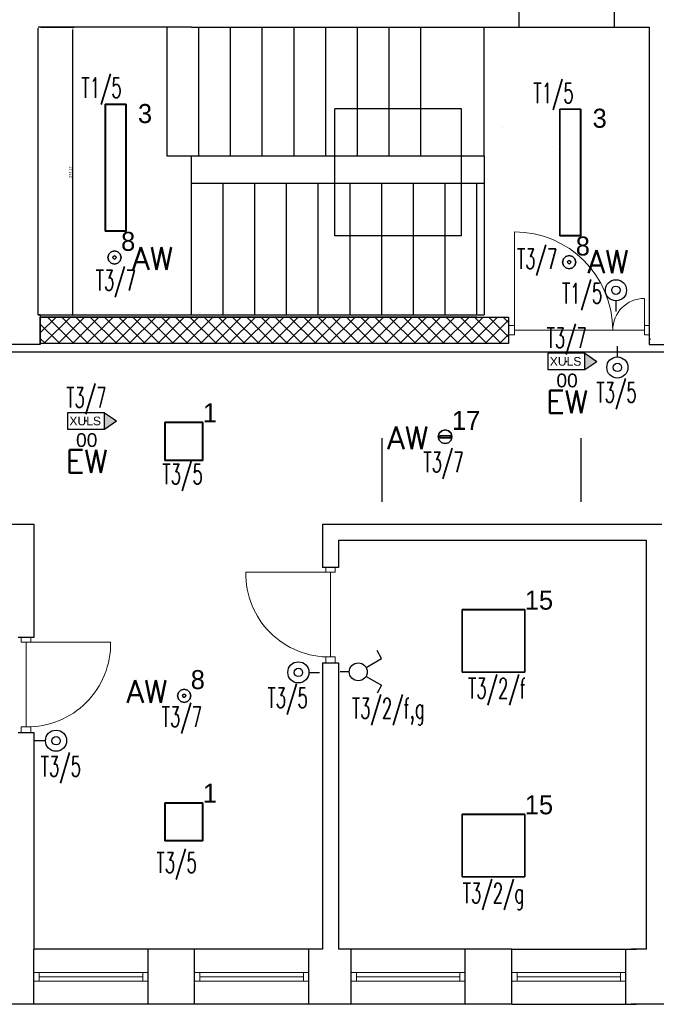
# Model space of a CAD drawing. Header units: millimetres. Extents: x 2260 to 32334, y -33324 to 11762.
# Tile 61 of 79: x 13583 to 14185, y 6196 to 7127. Entities that reach past the tile are written whole.
import ezdxf
from ezdxf.enums import TextEntityAlignment as Align

# ---------------------------------------------------------------- set-up
doc = ezdxf.new("R2010")
doc.units = ezdxf.units.MM
doc.linetypes.add('DASHED', pattern=[0.75, 0.5, -0.25])
for name, color, linetype in [('_HYBRYD_EW_AT', 1, 'Continuous'), ('DLX_BLD0_LUM', 142, 'Continuous'), ('DLX_BLD0_LUMKEY_IDX', 142, 'Continuous'), ('DLX_BLD1_LUM', 142, 'Continuous'), ('DLX_BLD1_LUMKEY_IDX', 142, 'Continuous'), ('E_gniazda wtyczkowe i siła', 1, 'Continuous'), ('EL_OS_Adres_Opraw', 7, 'Continuous'), ('EL_OSPRZĘT OŚW.', 142, 'Continuous')]:
    doc.layers.add(name, color=color, linetype=linetype)
for name, color, linetype, lineweight in [('kreskowanie', 252, 'Continuous', 5), ('mcr przewody el', 30, 'Continuous', 18), ('stolarka', 3, 'Continuous', 9), ('wymiary', 6, 'Continuous', 5), ('ściany nośne', 1, 'Continuous', 25)]:
    doc.layers.add(name, color=color, linetype=linetype, lineweight=lineweight)
doc.styles.add('ADESK1', font='romans', dxfattribs={"oblique": 15})
doc.styles.add('KO', font='simplex.shx')
doc.styles.get("Standard").update_dxf_attribs({"font": 'arial.ttf'})
doc.styles.add('TableTextStyle', font='txt')
doc.dimstyles.new('ISO-25', dxfattribs={"dimtxt": 2.5, "dimasz": 2.5, "dimexe": 1.25, "dimexo": 0.625, "dimtad": 1, "dimtxsty": 'Standard', "dimcen": 2.5, "dimadec": 0, "dimazin": 0, "dimtfac": 1, "dimtmove": 0, "dimatfit": 3, "dimfxl": 0, "dimarcsym": 0})

# ---------------------------------------------------------------- blocks, each defined once
blk = doc.blocks.new('*D137')
at = {"layer": 'Defpoints', "color": 0, "transparency": 16777216}
for p in [(13602.04, 7119.89), (13632.87, 7119.89), (13602.03, 6845.72)]:
    blk.add_point(p, dxfattribs=at)
at = {"layer": 'wymiary', "color": 0, "lineweight": -2, "transparency": 16777216}
for p, q in [((13602.67, 7119.89), (13634.12, 7119.89)), ((13632.87, 6848.22), (13632.87, 7117.39)), ((13602.66, 6845.72), (13634.12, 6845.72))]:
    blk.add_line(p, q, dxfattribs=at)
at = {"layer": 'wymiary', "color": 0, "transparency": 16777216}
for points in [[(13633.28, 7117.39), (13632.45, 7117.39), (13632.87, 7119.89)], [(13632.45, 6848.22), (13633.28, 6848.22), (13632.87, 6845.72)]]:
    blk.add_solid(points, dxfattribs=at)
at = {"layer": 'wymiary', "color": 0, "transparency": 16777216, "insert": (13630.74, 6982.81), "char_height": 2.5, "attachment_point": 5, "rotation": 90}
blk.add_mtext('274,17', dxfattribs=at)
blk = doc.blocks.new('A$C03E74D84')
at = {"ltscale": 0.5}
blk.add_circle((0.2, 0.2, -66), 0.2, dxfattribs=at)
blk = doc.blocks.new('zw$16AD')
at = {"layer": 'EL_OSPRZĘT OŚW.'}
blk.add_line((200, 100), (300, 100), dxfattribs=at)
blk.add_ellipse((100, 100), major_axis=(70.7, 70.7), ratio=1, start_param=0.785398, end_param=7.068583, dxfattribs=at)
at = {"layer": 'EL_OSPRZĘT OŚW.', "xscale": 200, "yscale": 200, "rotation": 90}
blk.add_blockref('A$C03E74D84', (140, 60, 66), dxfattribs=at)
blk = doc.blocks.new('XULS_AT')
at = {"layer": '_HYBRYD_EW_AT'}
h = blk.add_hatch(color=256, dxfattribs=at)
h.dxf.hatch_style = 1
h.paths.add_polyline_path([(-174.5, -77.5), (-174.5, 77.5), (175.5, 77.5), (175.5, 77.5), (288.4, 0.1), (175.5, -77.5), (175.5, -77.5)])
h.paths.add_polyline_path([(175.5, 77.5), (175.5, 77.5), (-174.5, 77.5), (-174.5, -77.5), (175.5, -77.5)], flags=17)
blk.add_point((0.5, 0))
for p in [(175.5, 77.5), (175.5, -77.5)]:
    blk.add_line(p, (288.4, 0.1), dxfattribs=at)
blk.add_lwpolyline([(175.5, 77.5), (-174.5, 77.5), (-174.5, -77.5), (175.5, -77.5)], close=True, dxfattribs=at)
blk.add_text('XULS', height=81.9, dxfattribs=at).set_placement((-156.8, -41.2))

msp = doc.modelspace()

# ---------------------------------------------------------------- hatches: boundary and pattern name
at = {"layer": 'kreskowanie', "transparency": 33554687}
h = msp.add_hatch(dxfattribs=at)
h.set_pattern_fill('ANSI37', color=0, scale=3)
h.set_pattern_definition([(45, (8285.361, 10418.018), (-6.735192, 6.735192), []), (135, (8285.361, 10418.018), (-6.735192, -6.735192), [])])
h.paths.add_polyline_path([(13602.03, 6845.719), (13602.033, 6820.667), (14045.03, 6820.667), (14045.03, 6845.719), (14015.03, 6845.719), (13602.033, 6845.719)], is_closed=False)

# ---------------------------------------------------------------- linework, layer by layer
at = {"layer": 'DLX_BLD0_LUM'}
for points in [[(13663.299, 6926.917, 0), (13663.299, 7046.917, 0)], [(13663.299, 7046.917, 0), (13663.299, 7046.917, 0)], [(13663.299, 7046.917, 0), (13663.299, 6926.917, 0)], [(13663.299, 7046.917, 0), (13683.299, 7046.917, 0)], [(13683.299, 7046.917, 0), (13663.299, 7046.917, 0)], [(13663.299, 7046.917, 0), (13663.299, 7046.917, 0)], [(13683.299, 7046.917, 0), (13663.299, 7046.917, 0)], [(13663.299, 7046.917, 0), (13663.299, 6926.917, 0)], [(13663.299, 6926.917, 0), (13663.299, 7046.917, 0)], [(13663.299, 7046.917, 0), (13683.299, 7046.917, 0)], [(13683.049, 7046.667, 0), (13663.549, 7046.667, 0)], [(13663.549, 7046.667, 0), (13663.549, 6927.167, 0)], [(13663.549, 6927.167, 0), (13663.549, 7046.667, 0)], [(13663.549, 7046.667, 0), (13683.049, 7046.667, 0)], [(13683.049, 6927.167, 0), (13683.049, 7046.667, 0)], [(13683.049, 7046.667, 0), (13683.049, 6927.167, 0)], [(13683.299, 7046.917, 0), (13683.299, 7046.917, 0)], [(13683.299, 7046.917, 0), (13683.299, 6926.917, 0)], [(13683.299, 6926.917, 0), (13683.299, 7046.917, 0)], [(13683.299, 7046.917, 0), (13683.299, 7046.917, 0)], [(13683.299, 6926.917, 0), (13683.299, 7046.917, 0)], [(13683.299, 7046.917, 0), (13683.299, 6926.917, 0)], [(14093.397, 6922.483, 0), (14093.397, 7042.483, 0)], [(14093.397, 7042.483, 0), (14093.397, 7042.483, 0)], [(14093.397, 7042.483, 0), (14093.397, 6922.483, 0)], [(14093.397, 7042.483, 0), (14113.397, 7042.483, 0)], [(14113.397, 7042.483, 0), (14093.397, 7042.483, 0)], [(14093.397, 7042.483, 0), (14093.397, 7042.483, 0)], [(14113.397, 7042.483, 0), (14093.397, 7042.483, 0)], [(14093.397, 7042.483, 0), (14093.397, 6922.483, 0)], [(14093.397, 6922.483, 0), (14093.397, 7042.483, 0)], [(14093.397, 7042.483, 0), (14113.397, 7042.483, 0)], [(14113.147, 7042.233, 0), (14093.647, 7042.233, 0)], [(14093.647, 7042.233, 0), (14093.647, 6922.733, 0)], [(14093.647, 6922.733, 0), (14093.647, 7042.233, 0)], [(14093.647, 7042.233, 0), (14113.147, 7042.233, 0)], [(14113.147, 6922.733, 0), (14113.147, 7042.233, 0)], [(14113.147, 7042.233, 0), (14113.147, 6922.733, 0)], [(14113.397, 7042.483, 0), (14113.397, 7042.483, 0)], [(14113.397, 7042.483, 0), (14113.397, 6922.483, 0)], [(14113.397, 6922.483, 0), (14113.397, 7042.483, 0)], [(14113.397, 7042.483, 0), (14113.397, 7042.483, 0)], [(14113.397, 6922.483, 0), (14113.397, 7042.483, 0)], [(14113.397, 7042.483, 0), (14113.397, 6922.483, 0)], [(13663.299, 6926.917, 0), (13663.299, 6926.917, 0)], [(13683.299, 6926.917, 0), (13663.299, 6926.917, 0)], [(13663.299, 6926.917, 0), (13663.299, 6926.917, 0)], [(13663.299, 6926.917, 0), (13683.299, 6926.917, 0)], [(13663.299, 6926.917, 0), (13683.299, 6926.917, 0)], [(13683.299, 6926.917, 0), (13663.299, 6926.917, 0)], [(13663.549, 6927.167, 0), (13683.049, 6927.167, 0)], [(13683.049, 6927.167, 0), (13663.549, 6927.167, 0)], [(13683.299, 6926.917, 0), (13683.299, 6926.917, 0)], [(13683.299, 6926.917, 0), (13683.299, 6926.917, 0)], [(14093.397, 6922.483, 0), (14093.397, 6922.483, 0)], [(14113.397, 6922.483, 0), (14093.397, 6922.483, 0)], [(14093.397, 6922.483, 0), (14093.397, 6922.483, 0)], [(14093.397, 6922.483, 0), (14113.397, 6922.483, 0)], [(14093.397, 6922.483, 0), (14113.397, 6922.483, 0)], [(14113.397, 6922.483, 0), (14093.397, 6922.483, 0)], [(14093.647, 6922.733, 0), (14113.147, 6922.733, 0)], [(14113.147, 6922.733, 0), (14093.647, 6922.733, 0)], [(14113.397, 6922.483, 0), (14113.397, 6922.483, 0)], [(14113.397, 6922.483, 0), (14113.397, 6922.483, 0)]]:
    msp.add_polyline3d(points, dxfattribs=at)
at = {"layer": 'DLX_BLD1_LUM'}
for points in [[(13665.949, 6902.14, 0), (13666.787, 6905.265, 0)], [(13666.787, 6905.265, 0), (13665.949, 6902.14, 0)], [(13666.787, 6905.265, 0), (13665.949, 6902.14, 0)], [(13665.949, 6902.14, 0), (13666.787, 6905.265, 0)], [(13666.787, 6899.015, 0), (13665.949, 6902.14, 0)], [(13665.949, 6902.14, 0), (13665.949, 6902.14, 0)], [(13665.949, 6902.14, 0), (13666.787, 6899.015, 0)], [(13665.949, 6902.14, 0), (13665.949, 6902.14, 0)], [(13665.949, 6902.14, 0), (13666.787, 6899.015, 0)], [(13666.787, 6899.015, 0), (13665.949, 6902.14, 0)], [(13666.787, 6905.265, 0), (13669.074, 6907.553, 0)], [(13669.074, 6907.553, 0), (13666.787, 6905.265, 0)], [(13669.074, 6907.553, 0), (13666.787, 6905.265, 0)], [(13666.787, 6905.265, 0), (13669.074, 6907.553, 0)], [(13666.787, 6905.265, 0), (13666.787, 6905.265, 0)], [(13666.787, 6905.265, 0), (13666.787, 6905.265, 0)], [(13669.074, 6907.553, 0), (13672.199, 6908.39, 0)], [(13672.199, 6908.39, 0), (13669.074, 6907.553, 0)], [(13672.199, 6908.39, 0), (13669.074, 6907.553, 0)], [(13669.074, 6907.553, 0), (13672.199, 6908.39, 0)], [(13669.074, 6907.553, 0), (13669.074, 6907.553, 0)], [(13669.074, 6907.553, 0), (13669.074, 6907.553, 0)], [(13670.9, 6902.89, 0), (13670.699, 6902.14, 0)], [(13670.699, 6902.14, 0), (13670.9, 6902.89, 0)], [(13670.699, 6902.14, 0), (13670.9, 6901.39, 0)], [(13670.9, 6901.39, 0), (13670.699, 6902.14, 0)], [(13671.449, 6903.439, 0), (13670.9, 6902.89, 0)], [(13670.9, 6902.89, 0), (13671.449, 6903.439, 0)], [(13670.9, 6901.39, 0), (13671.449, 6900.841, 0)], [(13671.449, 6900.841, 0), (13670.9, 6901.39, 0)], [(13672.199, 6903.64, 0), (13671.449, 6903.439, 0)], [(13671.449, 6903.439, 0), (13672.199, 6903.64, 0)], [(13671.449, 6900.841, 0), (13672.199, 6900.64, 0)], [(13672.199, 6900.64, 0), (13671.449, 6900.841, 0)], [(13672.199, 6908.39, 0), (13672.199, 6908.39, 0)], [(13672.199, 6908.39, 0), (13675.324, 6907.553, 0)], [(13675.324, 6907.553, 0), (13672.199, 6908.39, 0)], [(13672.199, 6908.39, 0), (13672.199, 6908.39, 0)], [(13675.324, 6907.553, 0), (13672.199, 6908.39, 0)], [(13672.199, 6908.39, 0), (13675.324, 6907.553, 0)], [(13672.949, 6903.439, 0), (13672.199, 6903.64, 0)], [(13672.199, 6903.64, 0), (13672.949, 6903.439, 0)], [(13672.199, 6900.64, 0), (13672.949, 6900.841, 0)], [(13672.949, 6900.841, 0), (13672.199, 6900.64, 0)], [(13673.498, 6902.89, 0), (13672.949, 6903.439, 0)], [(13672.949, 6903.439, 0), (13673.498, 6902.89, 0)], [(13672.949, 6900.841, 0), (13673.498, 6901.39, 0)], [(13673.498, 6901.39, 0), (13672.949, 6900.841, 0)], [(13673.699, 6902.14, 0), (13673.498, 6902.89, 0)], [(13673.498, 6902.89, 0), (13673.699, 6902.14, 0)], [(13673.498, 6901.39, 0), (13673.699, 6902.14, 0)], [(13673.699, 6902.14, 0), (13673.498, 6901.39, 0)], [(13675.324, 6907.553, 0), (13675.324, 6907.553, 0)], [(13675.324, 6907.553, 0), (13677.611, 6905.265, 0)], [(13677.611, 6905.265, 0), (13675.324, 6907.553, 0)], [(13675.324, 6907.553, 0), (13675.324, 6907.553, 0)], [(13677.611, 6905.265, 0), (13675.324, 6907.553, 0)], [(13675.324, 6907.553, 0), (13677.611, 6905.265, 0)], [(13677.611, 6905.265, 0), (13677.611, 6905.265, 0)], [(13677.611, 6905.265, 0), (13678.449, 6902.14, 0)], [(13678.449, 6902.14, 0), (13677.611, 6905.265, 0)], [(13677.611, 6905.265, 0), (13677.611, 6905.265, 0)], [(13678.449, 6902.14, 0), (13677.611, 6905.265, 0)], [(13677.611, 6905.265, 0), (13678.449, 6902.14, 0)], [(13678.449, 6902.14, 0), (13677.611, 6899.015, 0)], [(13677.611, 6899.015, 0), (13678.449, 6902.14, 0)], [(13677.611, 6899.015, 0), (13678.449, 6902.14, 0)], [(13678.449, 6902.14, 0), (13677.611, 6899.015, 0)], [(13678.449, 6902.14, 0), (13678.449, 6902.14, 0)], [(13678.449, 6902.14, 0), (13678.449, 6902.14, 0)], [(14096.047, 6897.706, 0), (14096.885, 6900.831, 0)], [(14096.885, 6900.831, 0), (14096.047, 6897.706, 0)], [(14096.885, 6900.831, 0), (14096.047, 6897.706, 0)], [(14096.047, 6897.706, 0), (14096.885, 6900.831, 0)], [(14096.885, 6900.831, 0), (14099.172, 6903.119, 0)], [(14099.172, 6903.119, 0), (14096.885, 6900.831, 0)], [(14099.172, 6903.119, 0), (14096.885, 6900.831, 0)], [(14096.885, 6900.831, 0), (14099.172, 6903.119, 0)], [(14096.885, 6900.831, 0), (14096.885, 6900.831, 0)], [(14096.885, 6900.831, 0), (14096.885, 6900.831, 0)], [(14099.172, 6903.119, 0), (14102.297, 6903.956, 0)], [(14102.297, 6903.956, 0), (14099.172, 6903.119, 0)], [(14102.297, 6903.956, 0), (14099.172, 6903.119, 0)], [(14099.172, 6903.119, 0), (14102.297, 6903.956, 0)], [(14099.172, 6903.119, 0), (14099.172, 6903.119, 0)], [(14099.172, 6903.119, 0), (14099.172, 6903.119, 0)], [(14102.297, 6903.956, 0), (14102.297, 6903.956, 0)], [(14102.297, 6903.956, 0), (14105.422, 6903.119, 0)], [(14105.422, 6903.119, 0), (14102.297, 6903.956, 0)], [(14102.297, 6903.956, 0), (14102.297, 6903.956, 0)], [(14105.422, 6903.119, 0), (14102.297, 6903.956, 0)], [(14102.297, 6903.956, 0), (14105.422, 6903.119, 0)], [(14105.422, 6903.119, 0), (14105.422, 6903.119, 0)], [(14105.422, 6903.119, 0), (14107.71, 6900.831, 0)], [(14107.71, 6900.831, 0), (14105.422, 6903.119, 0)], [(14105.422, 6903.119, 0), (14105.422, 6903.119, 0)], [(14107.71, 6900.831, 0), (14105.422, 6903.119, 0)], [(14105.422, 6903.119, 0), (14107.71, 6900.831, 0)], [(14107.71, 6900.831, 0), (14107.71, 6900.831, 0)], [(14107.71, 6900.831, 0), (14108.547, 6897.706, 0)], [(14108.547, 6897.706, 0), (14107.71, 6900.831, 0)], [(14107.71, 6900.831, 0), (14107.71, 6900.831, 0)], [(14108.547, 6897.706, 0), (14107.71, 6900.831, 0)], [(14107.71, 6900.831, 0), (14108.547, 6897.706, 0)], [(13669.074, 6896.727, 0), (13666.787, 6899.015, 0)], [(13666.787, 6899.015, 0), (13666.787, 6899.015, 0)], [(13666.787, 6899.015, 0), (13669.074, 6896.727, 0)], [(13666.787, 6899.015, 0), (13666.787, 6899.015, 0)], [(13666.787, 6899.015, 0), (13669.074, 6896.727, 0)], [(13669.074, 6896.727, 0), (13666.787, 6899.015, 0)], [(13672.199, 6895.89, 0), (13669.074, 6896.727, 0)], [(13669.074, 6896.727, 0), (13669.074, 6896.727, 0)], [(13669.074, 6896.727, 0), (13672.199, 6895.89, 0)], [(13669.074, 6896.727, 0), (13669.074, 6896.727, 0)], [(13669.074, 6896.727, 0), (13672.199, 6895.89, 0)], [(13672.199, 6895.89, 0), (13669.074, 6896.727, 0)], [(13675.324, 6896.727, 0), (13672.199, 6895.89, 0)], [(13672.199, 6895.89, 0), (13675.324, 6896.727, 0)], [(13672.199, 6895.89, 0), (13675.324, 6896.727, 0)], [(13675.324, 6896.727, 0), (13672.199, 6895.89, 0)], [(13672.199, 6895.89, 0), (13672.199, 6895.89, 0)], [(13672.199, 6895.89, 0), (13672.199, 6895.89, 0)], [(13677.611, 6899.015, 0), (13675.324, 6896.727, 0)], [(13675.324, 6896.727, 0), (13677.611, 6899.015, 0)], [(13675.324, 6896.727, 0), (13677.611, 6899.015, 0)], [(13677.611, 6899.015, 0), (13675.324, 6896.727, 0)], [(13675.324, 6896.727, 0), (13675.324, 6896.727, 0)], [(13675.324, 6896.727, 0), (13675.324, 6896.727, 0)], [(13677.611, 6899.015, 0), (13677.611, 6899.015, 0)], [(13677.611, 6899.015, 0), (13677.611, 6899.015, 0)], [(14096.885, 6894.581, 0), (14096.047, 6897.706, 0)], [(14096.047, 6897.706, 0), (14096.047, 6897.706, 0)], [(14096.047, 6897.706, 0), (14096.885, 6894.581, 0)], [(14096.047, 6897.706, 0), (14096.047, 6897.706, 0)], [(14096.047, 6897.706, 0), (14096.885, 6894.581, 0)], [(14096.885, 6894.581, 0), (14096.047, 6897.706, 0)], [(14099.172, 6892.293, 0), (14096.885, 6894.581, 0)], [(14096.885, 6894.581, 0), (14096.885, 6894.581, 0)], [(14096.885, 6894.581, 0), (14099.172, 6892.293, 0)], [(14096.885, 6894.581, 0), (14096.885, 6894.581, 0)], [(14096.885, 6894.581, 0), (14099.172, 6892.293, 0)], [(14099.172, 6892.293, 0), (14096.885, 6894.581, 0)], [(14102.297, 6891.456, 0), (14099.172, 6892.293, 0)], [(14099.172, 6892.293, 0), (14099.172, 6892.293, 0)], [(14099.172, 6892.293, 0), (14102.297, 6891.456, 0)], [(14099.172, 6892.293, 0), (14099.172, 6892.293, 0)], [(14099.172, 6892.293, 0), (14102.297, 6891.456, 0)], [(14102.297, 6891.456, 0), (14099.172, 6892.293, 0)], [(14100.998, 6898.456, 0), (14100.797, 6897.706, 0)], [(14100.797, 6897.706, 0), (14100.998, 6898.456, 0)], [(14100.797, 6897.706, 0), (14100.998, 6896.956, 0)], [(14100.998, 6896.956, 0), (14100.797, 6897.706, 0)], [(14101.547, 6899.005, 0), (14100.998, 6898.456, 0)], [(14100.998, 6898.456, 0), (14101.547, 6899.005, 0)], [(14100.998, 6896.956, 0), (14101.547, 6896.407, 0)], [(14101.547, 6896.407, 0), (14100.998, 6896.956, 0)], [(14102.297, 6899.206, 0), (14101.547, 6899.005, 0)], [(14101.547, 6899.005, 0), (14102.297, 6899.206, 0)], [(14101.547, 6896.407, 0), (14102.297, 6896.206, 0)], [(14102.297, 6896.206, 0), (14101.547, 6896.407, 0)], [(14103.047, 6899.005, 0), (14102.297, 6899.206, 0)], [(14102.297, 6899.206, 0), (14103.047, 6899.005, 0)], [(14102.297, 6896.206, 0), (14103.047, 6896.407, 0)], [(14103.047, 6896.407, 0), (14102.297, 6896.206, 0)], [(14105.422, 6892.293, 0), (14102.297, 6891.456, 0)], [(14102.297, 6891.456, 0), (14105.422, 6892.293, 0)], [(14102.297, 6891.456, 0), (14105.422, 6892.293, 0)], [(14105.422, 6892.293, 0), (14102.297, 6891.456, 0)], [(14102.297, 6891.456, 0), (14102.297, 6891.456, 0)], [(14102.297, 6891.456, 0), (14102.297, 6891.456, 0)], [(14103.597, 6898.456, 0), (14103.047, 6899.005, 0)], [(14103.047, 6899.005, 0), (14103.597, 6898.456, 0)], [(14103.047, 6896.407, 0), (14103.597, 6896.956, 0)], [(14103.597, 6896.956, 0), (14103.047, 6896.407, 0)], [(14103.797, 6897.706, 0), (14103.597, 6898.456, 0)], [(14103.597, 6898.456, 0), (14103.797, 6897.706, 0)], [(14103.597, 6896.956, 0), (14103.797, 6897.706, 0)], [(14103.797, 6897.706, 0), (14103.597, 6896.956, 0)], [(14107.71, 6894.581, 0), (14105.422, 6892.293, 0)], [(14105.422, 6892.293, 0), (14107.71, 6894.581, 0)], [(14105.422, 6892.293, 0), (14107.71, 6894.581, 0)], [(14107.71, 6894.581, 0), (14105.422, 6892.293, 0)], [(14105.422, 6892.293, 0), (14105.422, 6892.293, 0)], [(14105.422, 6892.293, 0), (14105.422, 6892.293, 0)], [(14108.547, 6897.706, 0), (14107.71, 6894.581, 0)], [(14107.71, 6894.581, 0), (14108.547, 6897.706, 0)], [(14107.71, 6894.581, 0), (14108.547, 6897.706, 0)], [(14108.547, 6897.706, 0), (14107.71, 6894.581, 0)], [(14107.71, 6894.581, 0), (14107.71, 6894.581, 0)], [(14107.71, 6894.581, 0), (14107.71, 6894.581, 0)], [(14108.547, 6897.706, 0), (14108.547, 6897.706, 0)], [(14108.547, 6897.706, 0), (14108.547, 6897.706, 0)], [(13719.822, 6710.202, 0), (13719.822, 6746.202, 0)], [(13719.822, 6746.202, 0), (13719.822, 6746.202, 0)], [(13719.822, 6746.202, 0), (13719.822, 6710.202, 0)], [(13719.822, 6746.202, 0), (13755.822, 6746.202, 0)], [(13755.822, 6746.202, 0), (13719.822, 6746.202, 0)], [(13719.822, 6746.202, 0), (13719.822, 6746.202, 0)], [(13719.822, 6746.202, 0), (13719.822, 6710.202, 0)], [(13755.822, 6746.202, 0), (13719.822, 6746.202, 0)], [(13719.822, 6710.202, 0), (13719.822, 6746.202, 0)], [(13719.822, 6746.202, 0), (13755.822, 6746.202, 0)], [(13720.072, 6745.952, 0), (13720.072, 6710.452, 0)], [(13755.572, 6745.952, 0), (13720.072, 6745.952, 0)], [(13720.072, 6710.452, 0), (13720.072, 6745.952, 0)], [(13720.072, 6745.952, 0), (13755.572, 6745.952, 0)], [(13755.572, 6710.452, 0), (13755.572, 6745.952, 0)], [(13755.572, 6745.952, 0), (13755.572, 6710.452, 0)], [(13755.822, 6746.202, 0), (13755.822, 6710.202, 0)], [(13755.822, 6710.202, 0), (13755.822, 6746.202, 0)], [(13755.822, 6746.202, 0), (13755.822, 6746.202, 0)], [(13755.822, 6746.202, 0), (13755.822, 6746.202, 0)], [(13755.822, 6710.202, 0), (13755.822, 6746.202, 0)], [(13755.822, 6746.202, 0), (13755.822, 6710.202, 0)], [(13978.493, 6732.548, 0), (13979.364, 6735.798, 0)], [(13979.364, 6735.798, 0), (13978.493, 6732.548, 0)], [(13979.364, 6735.798, 0), (13978.493, 6732.548, 0)], [(13978.493, 6732.548, 0), (13979.364, 6735.798, 0)], [(13979.364, 6729.298, 0), (13978.493, 6732.548, 0)], [(13978.493, 6732.548, 0), (13978.493, 6732.548, 0)], [(13978.493, 6732.548, 0), (13979.364, 6729.298, 0)], [(13978.493, 6732.548, 0), (13978.493, 6732.548, 0)], [(13978.493, 6732.548, 0), (13979.364, 6729.298, 0)], [(13979.364, 6729.298, 0), (13978.493, 6732.548, 0)], [(13979.364, 6735.798, 0), (13981.743, 6738.177, 0)], [(13981.743, 6738.177, 0), (13979.364, 6735.798, 0)], [(13981.743, 6738.177, 0), (13979.364, 6735.798, 0)], [(13979.364, 6735.798, 0), (13981.743, 6738.177, 0)], [(13979.364, 6735.798, 0), (13979.364, 6735.798, 0)], [(13979.364, 6735.798, 0), (13979.364, 6735.798, 0)], [(13979.993, 6733.548, 0), (13979.993, 6731.548, 0)], [(13989.993, 6733.548, 0), (13979.993, 6733.548, 0)], [(13979.993, 6731.548, 0), (13979.993, 6733.548, 0)], [(13979.993, 6733.548, 0), (13989.993, 6733.548, 0)], [(13981.743, 6738.177, 0), (13984.993, 6739.048, 0)], [(13984.993, 6739.048, 0), (13981.743, 6738.177, 0)], [(13984.993, 6739.048, 0), (13981.743, 6738.177, 0)], [(13981.743, 6738.177, 0), (13984.993, 6739.048, 0)], [(13981.743, 6738.177, 0), (13981.743, 6738.177, 0)], [(13981.743, 6738.177, 0), (13981.743, 6738.177, 0)], [(13984.993, 6739.048, 0), (13984.993, 6739.048, 0)], [(13984.993, 6739.048, 0), (13988.243, 6738.177, 0)], [(13988.243, 6738.177, 0), (13984.993, 6739.048, 0)], [(13984.993, 6739.048, 0), (13984.993, 6739.048, 0)], [(13988.243, 6738.177, 0), (13984.993, 6739.048, 0)], [(13984.993, 6739.048, 0), (13988.243, 6738.177, 0)], [(13988.243, 6738.177, 0), (13988.243, 6738.177, 0)], [(13988.243, 6738.177, 0), (13990.622, 6735.798, 0)], [(13990.622, 6735.798, 0), (13988.243, 6738.177, 0)], [(13988.243, 6738.177, 0), (13988.243, 6738.177, 0)], [(13990.622, 6735.798, 0), (13988.243, 6738.177, 0)], [(13988.243, 6738.177, 0), (13990.622, 6735.798, 0)], [(13989.993, 6731.548, 0), (13989.993, 6733.548, 0)], [(13989.993, 6733.548, 0), (13989.993, 6731.548, 0)], [(13990.622, 6735.798, 0), (13990.622, 6735.798, 0)], [(13990.622, 6735.798, 0), (13991.493, 6732.548, 0)], [(13991.493, 6732.548, 0), (13990.622, 6735.798, 0)], [(13990.622, 6735.798, 0), (13990.622, 6735.798, 0)], [(13991.493, 6732.548, 0), (13990.622, 6735.798, 0)], [(13990.622, 6735.798, 0), (13991.493, 6732.548, 0)], [(13991.493, 6732.548, 0), (13990.622, 6729.298, 0)], [(13990.622, 6729.298, 0), (13991.493, 6732.548, 0)], [(13990.622, 6729.298, 0), (13991.493, 6732.548, 0)], [(13991.493, 6732.548, 0), (13990.622, 6729.298, 0)], [(13991.493, 6732.548, 0), (13991.493, 6732.548, 0)], [(13991.493, 6732.548, 0), (13991.493, 6732.548, 0)], [(13981.743, 6726.919, 0), (13979.364, 6729.298, 0)], [(13979.364, 6729.298, 0), (13979.364, 6729.298, 0)], [(13979.364, 6729.298, 0), (13981.743, 6726.919, 0)], [(13979.364, 6729.298, 0), (13979.364, 6729.298, 0)], [(13979.364, 6729.298, 0), (13981.743, 6726.919, 0)], [(13981.743, 6726.919, 0), (13979.364, 6729.298, 0)], [(13979.993, 6731.548, 0), (13989.993, 6731.548, 0)], [(13989.993, 6731.548, 0), (13979.993, 6731.548, 0)], [(13984.993, 6726.048, 0), (13981.743, 6726.919, 0)], [(13981.743, 6726.919, 0), (13981.743, 6726.919, 0)], [(13981.743, 6726.919, 0), (13984.993, 6726.048, 0)], [(13981.743, 6726.919, 0), (13981.743, 6726.919, 0)], [(13981.743, 6726.919, 0), (13984.993, 6726.048, 0)], [(13984.993, 6726.048, 0), (13981.743, 6726.919, 0)], [(13988.243, 6726.919, 0), (13984.993, 6726.048, 0)], [(13984.993, 6726.048, 0), (13988.243, 6726.919, 0)], [(13984.993, 6726.048, 0), (13988.243, 6726.919, 0)], [(13988.243, 6726.919, 0), (13984.993, 6726.048, 0)], [(13984.993, 6726.048, 0), (13984.993, 6726.048, 0)], [(13984.993, 6726.048, 0), (13984.993, 6726.048, 0)], [(13990.622, 6729.298, 0), (13988.243, 6726.919, 0)], [(13988.243, 6726.919, 0), (13990.622, 6729.298, 0)], [(13988.243, 6726.919, 0), (13990.622, 6729.298, 0)], [(13990.622, 6729.298, 0), (13988.243, 6726.919, 0)], [(13988.243, 6726.919, 0), (13988.243, 6726.919, 0)], [(13988.243, 6726.919, 0), (13988.243, 6726.919, 0)], [(13990.622, 6729.298, 0), (13990.622, 6729.298, 0)], [(13990.622, 6729.298, 0), (13990.622, 6729.298, 0)], [(13755.822, 6710.202, 0), (13719.822, 6710.202, 0)], [(13719.822, 6710.202, 0), (13719.822, 6710.202, 0)], [(13719.822, 6710.202, 0), (13755.822, 6710.202, 0)], [(13719.822, 6710.202, 0), (13719.822, 6710.202, 0)], [(13719.822, 6710.202, 0), (13755.822, 6710.202, 0)], [(13755.822, 6710.202, 0), (13719.822, 6710.202, 0)], [(13720.072, 6710.452, 0), (13755.572, 6710.452, 0)], [(13755.572, 6710.452, 0), (13720.072, 6710.452, 0)], [(13755.822, 6710.202, 0), (13755.822, 6710.202, 0)], [(13755.822, 6710.202, 0), (13755.822, 6710.202, 0)], [(14001.16, 6509.838, 0), (14001.16, 6569.039, 0)], [(14001.16, 6569.039, 0), (14001.16, 6569.039, 0)], [(14001.16, 6569.039, 0), (14001.16, 6509.838, 0)], [(14001.16, 6569.039, 0), (14060.359, 6569.039, 0)], [(14060.359, 6569.039, 0), (14001.16, 6569.039, 0)], [(14001.16, 6569.039, 0), (14001.16, 6569.039, 0)], [(14060.359, 6569.039, 0), (14001.16, 6569.039, 0)], [(14001.16, 6569.039, 0), (14001.16, 6509.838, 0)], [(14001.16, 6509.838, 0), (14001.16, 6569.039, 0)], [(14001.16, 6569.039, 0), (14060.359, 6569.039, 0)], [(14060.259, 6568.938, 0), (14001.259, 6568.938, 0)], [(14001.259, 6568.938, 0), (14001.259, 6509.938, 0)], [(14001.259, 6509.938, 0), (14001.259, 6568.938, 0)], [(14001.259, 6568.938, 0), (14060.259, 6568.938, 0)], [(14060.259, 6509.938, 0), (14060.259, 6568.938, 0)], [(14060.259, 6568.938, 0), (14060.259, 6509.938, 0)], [(14060.359, 6569.039, 0), (14060.359, 6569.039, 0)], [(14060.359, 6569.039, 0), (14060.359, 6509.838, 0)], [(14060.359, 6509.838, 0), (14060.359, 6569.039, 0)], [(14060.359, 6569.039, 0), (14060.359, 6569.039, 0)], [(14060.359, 6509.838, 0), (14060.359, 6569.039, 0)], [(14060.359, 6569.039, 0), (14060.359, 6509.838, 0)], [(14001.16, 6509.838, 0), (14001.16, 6509.838, 0)], [(14060.359, 6509.838, 0), (14001.16, 6509.838, 0)], [(14001.16, 6509.838, 0), (14001.16, 6509.838, 0)], [(14001.16, 6509.838, 0), (14060.359, 6509.838, 0)], [(14001.16, 6509.838, 0), (14060.359, 6509.838, 0)], [(14060.359, 6509.838, 0), (14001.16, 6509.838, 0)], [(14001.259, 6509.938, 0), (14060.259, 6509.938, 0)], [(14060.259, 6509.938, 0), (14001.259, 6509.938, 0)], [(14060.359, 6509.838, 0), (14060.359, 6509.838, 0)], [(14060.359, 6509.838, 0), (14060.359, 6509.838, 0)], [(13731.819, 6487.648, 0), (13732.657, 6490.773, 0)], [(13732.657, 6490.773, 0), (13731.819, 6487.648, 0)], [(13732.657, 6490.773, 0), (13731.819, 6487.648, 0)], [(13731.819, 6487.648, 0), (13732.657, 6490.773, 0)], [(13732.657, 6490.773, 0), (13734.944, 6493.061, 0)], [(13734.944, 6493.061, 0), (13732.657, 6490.773, 0)], [(13734.944, 6493.061, 0), (13732.657, 6490.773, 0)], [(13732.657, 6490.773, 0), (13734.944, 6493.061, 0)], [(13732.657, 6490.773, 0), (13732.657, 6490.773, 0)], [(13732.657, 6490.773, 0), (13732.657, 6490.773, 0)], [(13734.944, 6493.061, 0), (13738.069, 6493.898, 0)], [(13738.069, 6493.898, 0), (13734.944, 6493.061, 0)], [(13738.069, 6493.898, 0), (13734.944, 6493.061, 0)], [(13734.944, 6493.061, 0), (13738.069, 6493.898, 0)], [(13734.944, 6493.061, 0), (13734.944, 6493.061, 0)], [(13734.944, 6493.061, 0), (13734.944, 6493.061, 0)], [(13738.069, 6493.898, 0), (13738.069, 6493.898, 0)], [(13738.069, 6493.898, 0), (13741.194, 6493.061, 0)], [(13741.194, 6493.061, 0), (13738.069, 6493.898, 0)], [(13738.069, 6493.898, 0), (13738.069, 6493.898, 0)], [(13741.194, 6493.061, 0), (13738.069, 6493.898, 0)], [(13738.069, 6493.898, 0), (13741.194, 6493.061, 0)], [(13741.194, 6493.061, 0), (13741.194, 6493.061, 0)], [(13741.194, 6493.061, 0), (13743.481, 6490.773, 0)], [(13743.481, 6490.773, 0), (13741.194, 6493.061, 0)], [(13741.194, 6493.061, 0), (13741.194, 6493.061, 0)], [(13743.481, 6490.773, 0), (13741.194, 6493.061, 0)], [(13741.194, 6493.061, 0), (13743.481, 6490.773, 0)], [(13743.481, 6490.773, 0), (13743.481, 6490.773, 0)], [(13743.481, 6490.773, 0), (13744.319, 6487.648, 0)], [(13744.319, 6487.648, 0), (13743.481, 6490.773, 0)], [(13743.481, 6490.773, 0), (13743.481, 6490.773, 0)], [(13744.319, 6487.648, 0), (13743.481, 6490.773, 0)], [(13743.481, 6490.773, 0), (13744.319, 6487.648, 0)], [(13732.657, 6484.523, 0), (13731.819, 6487.648, 0)], [(13731.819, 6487.648, 0), (13731.819, 6487.648, 0)], [(13731.819, 6487.648, 0), (13732.657, 6484.523, 0)], [(13731.819, 6487.648, 0), (13731.819, 6487.648, 0)], [(13731.819, 6487.648, 0), (13732.657, 6484.523, 0)], [(13732.657, 6484.523, 0), (13731.819, 6487.648, 0)], [(13734.944, 6482.236, 0), (13732.657, 6484.523, 0)], [(13732.657, 6484.523, 0), (13732.657, 6484.523, 0)], [(13732.657, 6484.523, 0), (13734.944, 6482.236, 0)], [(13732.657, 6484.523, 0), (13732.657, 6484.523, 0)], [(13732.657, 6484.523, 0), (13734.944, 6482.236, 0)], [(13734.944, 6482.236, 0), (13732.657, 6484.523, 0)], [(13738.069, 6481.398, 0), (13734.944, 6482.236, 0)], [(13734.944, 6482.236, 0), (13734.944, 6482.236, 0)], [(13734.944, 6482.236, 0), (13738.069, 6481.398, 0)], [(13734.944, 6482.236, 0), (13734.944, 6482.236, 0)], [(13734.944, 6482.236, 0), (13738.069, 6481.398, 0)], [(13738.069, 6481.398, 0), (13734.944, 6482.236, 0)], [(13736.77, 6488.398, 0), (13736.569, 6487.648, 0)], [(13736.569, 6487.648, 0), (13736.77, 6488.398, 0)], [(13736.569, 6487.648, 0), (13736.77, 6486.898, 0)], [(13736.77, 6486.898, 0), (13736.569, 6487.648, 0)], [(13737.319, 6488.947, 0), (13736.77, 6488.398, 0)], [(13736.77, 6488.398, 0), (13737.319, 6488.947, 0)], [(13736.77, 6486.898, 0), (13737.319, 6486.349, 0)], [(13737.319, 6486.349, 0), (13736.77, 6486.898, 0)], [(13738.069, 6489.148, 0), (13737.319, 6488.947, 0)], [(13737.319, 6488.947, 0), (13738.069, 6489.148, 0)], [(13737.319, 6486.349, 0), (13738.069, 6486.148, 0)], [(13738.069, 6486.148, 0), (13737.319, 6486.349, 0)], [(13738.819, 6488.947, 0), (13738.069, 6489.148, 0)], [(13738.069, 6489.148, 0), (13738.819, 6488.947, 0)], [(13738.069, 6486.148, 0), (13738.819, 6486.349, 0)], [(13738.819, 6486.349, 0), (13738.069, 6486.148, 0)], [(13741.194, 6482.236, 0), (13738.069, 6481.398, 0)], [(13738.069, 6481.398, 0), (13741.194, 6482.236, 0)], [(13738.069, 6481.398, 0), (13741.194, 6482.236, 0)], [(13741.194, 6482.236, 0), (13738.069, 6481.398, 0)], [(13738.069, 6481.398, 0), (13738.069, 6481.398, 0)], [(13738.069, 6481.398, 0), (13738.069, 6481.398, 0)], [(13739.368, 6488.398, 0), (13738.819, 6488.947, 0)], [(13738.819, 6488.947, 0), (13739.368, 6488.398, 0)], [(13738.819, 6486.349, 0), (13739.368, 6486.898, 0)], [(13739.368, 6486.898, 0), (13738.819, 6486.349, 0)], [(13739.569, 6487.648, 0), (13739.368, 6488.398, 0)], [(13739.368, 6488.398, 0), (13739.569, 6487.648, 0)], [(13739.368, 6486.898, 0), (13739.569, 6487.648, 0)], [(13739.569, 6487.648, 0), (13739.368, 6486.898, 0)], [(13743.481, 6484.523, 0), (13741.194, 6482.236, 0)], [(13741.194, 6482.236, 0), (13743.481, 6484.523, 0)], [(13741.194, 6482.236, 0), (13743.481, 6484.523, 0)], [(13743.481, 6484.523, 0), (13741.194, 6482.236, 0)], [(13741.194, 6482.236, 0), (13741.194, 6482.236, 0)], [(13741.194, 6482.236, 0), (13741.194, 6482.236, 0)], [(13744.319, 6487.648, 0), (13743.481, 6484.523, 0)], [(13743.481, 6484.523, 0), (13744.319, 6487.648, 0)], [(13743.481, 6484.523, 0), (13744.319, 6487.648, 0)], [(13744.319, 6487.648, 0), (13743.481, 6484.523, 0)], [(13743.481, 6484.523, 0), (13743.481, 6484.523, 0)], [(13743.481, 6484.523, 0), (13743.481, 6484.523, 0)], [(13744.319, 6487.648, 0), (13744.319, 6487.648, 0)], [(13744.319, 6487.648, 0), (13744.319, 6487.648, 0)], [(13719.822, 6350.436, 0), (13719.822, 6386.436, 0)], [(13719.822, 6386.436, 0), (13719.822, 6386.436, 0)], [(13719.822, 6386.436, 0), (13719.822, 6350.436, 0)], [(13719.822, 6386.436, 0), (13755.822, 6386.436, 0)], [(13755.822, 6386.436, 0), (13719.822, 6386.436, 0)], [(13719.822, 6386.436, 0), (13719.822, 6386.436, 0)], [(13719.822, 6386.436, 0), (13719.822, 6350.436, 0)], [(13755.822, 6386.436, 0), (13719.822, 6386.436, 0)], [(13719.822, 6350.436, 0), (13719.822, 6386.436, 0)], [(13719.822, 6386.436, 0), (13755.822, 6386.436, 0)], [(13720.072, 6386.186, 0), (13720.072, 6350.686, 0)], [(13755.572, 6386.186, 0), (13720.072, 6386.186, 0)], [(13720.072, 6350.686, 0), (13720.072, 6386.186, 0)], [(13720.072, 6386.186, 0), (13755.572, 6386.186, 0)], [(13755.572, 6350.686, 0), (13755.572, 6386.186, 0)], [(13755.572, 6386.186, 0), (13755.572, 6350.686, 0)], [(13755.822, 6386.436, 0), (13755.822, 6350.436, 0)], [(13755.822, 6350.436, 0), (13755.822, 6386.436, 0)], [(13755.822, 6386.436, 0), (13755.822, 6386.436, 0)], [(13755.822, 6386.436, 0), (13755.822, 6386.436, 0)], [(13755.822, 6350.436, 0), (13755.822, 6386.436, 0)], [(13755.822, 6386.436, 0), (13755.822, 6350.436, 0)], [(14001.16, 6316.338, 0), (14001.16, 6375.537, 0)], [(14001.16, 6375.537, 0), (14001.16, 6375.537, 0)], [(14001.16, 6375.537, 0), (14001.16, 6316.338, 0)], [(14001.16, 6375.537, 0), (14060.359, 6375.537, 0)], [(14060.359, 6375.537, 0), (14001.16, 6375.537, 0)], [(14001.16, 6375.537, 0), (14001.16, 6375.537, 0)], [(14060.359, 6375.537, 0), (14001.16, 6375.537, 0)], [(14001.16, 6375.537, 0), (14001.16, 6316.338, 0)], [(14001.16, 6316.338, 0), (14001.16, 6375.537, 0)], [(14001.16, 6375.537, 0), (14060.359, 6375.537, 0)], [(14060.259, 6375.437, 0), (14001.259, 6375.437, 0)], [(14001.259, 6375.437, 0), (14001.259, 6316.437, 0)], [(14001.259, 6316.437, 0), (14001.259, 6375.437, 0)], [(14001.259, 6375.437, 0), (14060.259, 6375.437, 0)], [(14060.259, 6316.437, 0), (14060.259, 6375.437, 0)], [(14060.259, 6375.437, 0), (14060.259, 6316.437, 0)], [(14060.359, 6375.537, 0), (14060.359, 6375.537, 0)], [(14060.359, 6375.537, 0), (14060.359, 6316.338, 0)], [(14060.359, 6316.338, 0), (14060.359, 6375.537, 0)], [(14060.359, 6375.537, 0), (14060.359, 6375.537, 0)], [(14060.359, 6316.338, 0), (14060.359, 6375.537, 0)], [(14060.359, 6375.537, 0), (14060.359, 6316.338, 0)], [(13755.822, 6350.436, 0), (13719.822, 6350.436, 0)], [(13719.822, 6350.436, 0), (13719.822, 6350.436, 0)], [(13719.822, 6350.436, 0), (13755.822, 6350.436, 0)], [(13719.822, 6350.436, 0), (13719.822, 6350.436, 0)], [(13719.822, 6350.436, 0), (13755.822, 6350.436, 0)], [(13755.822, 6350.436, 0), (13719.822, 6350.436, 0)], [(13720.072, 6350.686, 0), (13755.572, 6350.686, 0)], [(13755.572, 6350.686, 0), (13720.072, 6350.686, 0)], [(13755.822, 6350.436, 0), (13755.822, 6350.436, 0)], [(13755.822, 6350.436, 0), (13755.822, 6350.436, 0)], [(14001.16, 6316.338, 0), (14001.16, 6316.338, 0)], [(14060.359, 6316.338, 0), (14001.16, 6316.338, 0)], [(14001.16, 6316.338, 0), (14001.16, 6316.338, 0)], [(14001.16, 6316.338, 0), (14060.359, 6316.338, 0)], [(14001.16, 6316.338, 0), (14060.359, 6316.338, 0)], [(14060.359, 6316.338, 0), (14001.16, 6316.338, 0)], [(14001.259, 6316.437, 0), (14060.259, 6316.437, 0)], [(14060.259, 6316.437, 0), (14001.259, 6316.437, 0)], [(14060.359, 6316.338, 0), (14060.359, 6316.338, 0)], [(14060.359, 6316.338, 0), (14060.359, 6316.338, 0)]]:
    msp.add_polyline3d(points, dxfattribs=at)
at = {"layer": 'E_gniazda wtyczkowe i siła'}
msp.add_line((13559.256, 6812.838), (15475.894, 6812.838), dxfattribs=at)
at = {"layer": 'EL_OSPRZĘT OŚW.'}
for p, q in [((13924.907, 6522.992), (13920.586, 6530.475)), ((13910.184, 6514.492), (13924.907, 6522.992)), ((13894.323, 6510.242), (13885.823, 6510.242)), ((13910.184, 6505.992), (13924.907, 6497.492)), ((13924.907, 6497.492), (13920.586, 6490.008))]:
    msp.add_line(p, q, dxfattribs=at)
msp.add_circle((13902.823, 6510.242), 8.5, dxfattribs=at)
at = {"layer": 'mcr przewody el', "color": 0, "linetype": 'DASHED', "lineweight": 9, "ltscale": 20}
for p, q in [((14038.879, 7024.972), (14038.879, 7024.972)), ((14073.641, 7028.077), (14073.641, 7028.077))]:
    msp.add_line(p, q, dxfattribs=at)
at = {"layer": 'mcr przewody el', "color": 10, "linetype": 'DASHED', "lineweight": 9, "ltscale": 20}
msp.add_line((14087.024, 7007.5), (14087.024, 7007.5), dxfattribs=at)
at = {"layer": 'stolarka', "color": 0}
for p, q in [((14050.53, 6833.343), (14050.53, 6926.337)), ((14173.524, 6833.348), (14173.524, 6863.348)), ((14050.53, 6837.838), (14045.03, 6837.838)), ((14050.53, 6828.838), (14050.53, 6837.838)), ((14173.524, 6837.843), (14178.024, 6837.843)), ((14173.524, 6828.843), (14173.524, 6837.843)), ((14050.53, 6828.838), (14045.03, 6828.838)), ((14050.53, 6833.343), (14173.524, 6833.343)), ((14173.524, 6828.843), (14178.024, 6828.843)), ((14178.022, 6824.78), (14179.522, 6824.78)), ((13876.526, 6604.344), (13796.526, 6604.344)), ((13872.026, 6604.344), (13872.026, 6608.844)), ((13881.026, 6604.344), (13872.026, 6604.344)), ((13876.526, 6524.344), (13876.526, 6604.344)), ((13881.026, 6604.344), (13881.026, 6608.844)), ((13584.026, 6538.34), (13584.026, 6542.84)), ((13593.026, 6538.34), (13584.026, 6538.34)), ((13588.526, 6458.34), (13588.526, 6538.34)), ((13588.526, 6538.34), (13668.526, 6538.34)), ((13593.026, 6538.34), (13593.026, 6542.84)), ((13872.026, 6524.344), (13872.026, 6518.844)), ((13881.026, 6524.344), (13872.026, 6524.344)), ((13881.026, 6524.344), (13881.026, 6518.844)), ((13584.026, 6458.34), (13584.026, 6452.84)), ((13593.026, 6458.34), (13584.026, 6458.34)), ((13593.026, 6458.34), (13593.026, 6452.84)), ((13596.026, 6225.842), (13601.026, 6225.842)), ((13601.026, 6225.842), (13601.026, 6217.842)), ((13601.026, 6225.842), (13699.026, 6225.842)), ((13601.026, 6221.842), (13699.026, 6221.842)), ((13704.026, 6225.842), (13699.026, 6225.842)), ((13699.026, 6225.842), (13699.026, 6217.842)), ((13748.026, 6225.842), (13753.026, 6225.842)), ((13753.026, 6225.842), (13753.026, 6217.842)), ((13753.026, 6225.842), (13851.026, 6225.842)), ((13753.026, 6221.842), (13851.026, 6221.842)), ((13856.026, 6225.842), (13851.026, 6225.842)), ((13851.026, 6225.842), (13851.026, 6217.842)), ((13896.026, 6225.842), (13901.026, 6225.842)), ((13901.026, 6225.842), (13901.026, 6217.842)), ((13901.026, 6225.842), (13999.026, 6225.842)), ((13901.026, 6221.842), (13999.026, 6221.842)), ((14004.026, 6225.842), (13999.026, 6225.842)), ((13999.026, 6225.842), (13999.026, 6217.842)), ((14048.029, 6225.842), (14053.029, 6225.842)), ((14053.029, 6225.842), (14053.029, 6217.842)), ((14053.029, 6225.842), (14151.029, 6225.842)), ((14053.029, 6221.842), (14151.029, 6221.842)), ((14156.029, 6225.842), (14151.029, 6225.842)), ((14151.029, 6225.842), (14151.029, 6217.842)), ((13601.026, 6217.842), (13596.026, 6217.842)), ((13601.026, 6217.842), (13699.026, 6217.842)), ((13699.026, 6217.842), (13704.026, 6217.842)), ((13753.026, 6217.842), (13748.026, 6217.842)), ((13753.026, 6217.842), (13851.026, 6217.842)), ((13851.026, 6217.842), (13856.026, 6217.842)), ((13901.026, 6217.842), (13896.026, 6217.842)), ((13901.026, 6217.842), (13999.026, 6217.842)), ((13999.026, 6217.842), (14004.026, 6217.842)), ((14053.029, 6217.842), (14048.029, 6217.842)), ((14053.029, 6217.842), (14151.029, 6217.842)), ((14151.029, 6217.842), (14156.029, 6217.842))]:
    msp.add_line(p, q, dxfattribs=at)
for points in [[(13796.526, 6604.344, 0.4257353), (13876.526, 6524.344)], [(13668.526, 6538.34, -0.4257353), (13588.526, 6458.34)]]:
    msp.add_lwpolyline(points, format="xyb", dxfattribs=at)
for centre, radius, start, end in [((14050.53, 6833.343), 92.994, 0.003114, 90), ((14173.524, 6833.348), 30, 90, 180)]:
    msp.add_arc(centre, radius, start, end, dxfattribs=at)
at = {"layer": 'ściany nośne', "color": 0}
for p, q in [((14055.026, 7119.878), (14055.026, 7149.894)), ((14145.026, 7149.894), (14145.026, 7119.878)), ((13745.03, 7119.89), (13600.03, 7119.894)), ((13600.03, 6847.89), (13600.03, 7118.89)), ((13722.03, 6997.887), (13722.03, 7119.89)), ((13745.03, 7119.89), (14015.034, 7119.878)), ((13752.036, 6997.887), (13752.036, 7119.888)), ((13782.036, 6997.887), (13782.036, 7119.888)), ((13812.036, 6997.887), (13812.036, 7119.888)), ((13842.036, 6997.887), (13842.036, 7119.888)), ((13872.036, 6997.887), (13872.036, 7119.888)), ((13902.036, 6997.887), (13902.036, 7119.888)), ((13932.036, 6997.887), (13932.036, 7119.888)), ((13962.036, 6997.888), (13962.036, 7119.888)), ((14015.034, 7119.878), (14178.026, 7119.878)), ((14022.036, 6997.888), (14022.04, 7119.878)), ((14178.026, 7119.878), (14178.026, 6819.842)), ((14022.036, 6997.888), (13722.03, 6997.887)), ((13745.03, 6971.89), (13745.03, 6997.887)), ((14022.036, 6997.888), (14022.036, 6847.89)), ((13745.03, 6847.89), (13745.03, 6971.89)), ((14022.036, 6971.89), (13745.03, 6971.89)), ((13775.03, 6847.89), (13775.03, 6971.89)), ((13805.03, 6847.89), (13805.03, 6971.89)), ((13835.03, 6847.89), (13835.03, 6971.89)), ((13865.03, 6847.89), (13865.03, 6971.89)), ((13895.03, 6847.89), (13895.03, 6971.89)), ((13925.03, 6847.89), (13925.03, 6971.89)), ((13955.03, 6847.89), (13955.03, 6971.89)), ((13985.03, 6847.89), (13985.03, 6971.89)), ((14015.03, 6847.89), (14015.03, 6971.89)), ((13602.03, 6847.89), (13600.03, 6847.89)), ((13600.03, 6847.89), (13745.03, 6847.89)), ((13602.03, 6847.89), (13602.033, 6819.837)), ((14015.03, 6845.719), (13602.03, 6845.719)), ((13602.03, 6845.719), (14015.03, 6845.719)), ((13602.033, 6820.667), (13602.033, 6845.719)), ((13602.033, 6845.719), (14045.03, 6845.719)), ((13745.03, 6847.89), (14022.036, 6847.89)), ((14045.03, 6845.719), (14045.03, 6820.667)), ((14178.022, 6848.724), (14178.026, 6820.671)), ((14178.022, 6848.674), (14178.022, 6820.671)), ((13602.033, 6819.837), (13401.026, 6819.842)), ((14045.03, 6820.667), (13602.033, 6820.667)), ((14178.026, 6819.842), (14360.026, 6819.842)), ((13925.03, 6731.109), (13925.03, 6671.109)), ((14113.238, 6731.109), (14113.238, 6671.109)), ((13289.026, 6649.844), (13596.026, 6649.844)), ((13596.026, 6649.844), (13596.026, 6542.84)), ((13869.026, 6649.844), (13869.026, 6608.844)), ((13869.026, 6649.844), (14190.026, 6649.844)), ((13884.026, 6634.844), (13884.026, 6608.844)), ((13884.026, 6634.844), (14175.026, 6634.844)), ((14175.026, 6634.844), (14175.026, 6247.842)), ((13884.026, 6608.844), (13869.026, 6608.844)), ((13596.026, 6542.84), (13581.026, 6542.84)), ((13869.026, 6518.844), (13869.026, 6247.842)), ((13869.026, 6518.844), (13884.026, 6518.844)), ((13884.026, 6518.844), (13884.026, 6247.842)), ((13581.026, 6452.84), (13596.026, 6452.84)), ((13596.026, 6452.84), (13596.026, 6247.842)), ((13869.026, 6247.842), (13596.026, 6247.842)), ((13596.026, 6195.842), (13596.026, 6247.842)), ((13704.026, 6195.842), (13704.026, 6247.842)), ((13748.026, 6195.842), (13748.026, 6247.842)), ((13856.026, 6195.842), (13856.026, 6247.842)), ((14048.029, 6247.842), (13884.026, 6247.842)), ((13896.026, 6195.842), (13896.026, 6247.842)), ((14004.026, 6195.842), (14004.026, 6247.842)), ((14048.029, 6195.842), (14048.029, 6247.842)), ((14048.029, 6247.842), (14166.029, 6247.842)), ((14156.029, 6195.842), (14156.029, 6247.842)), ((14175.026, 6247.842), (14161.029, 6247.842)), ((14048.029, 6195.842), (11459.026, 6195.842)), ((14048.029, 6195.842), (14166.029, 6195.842)), ((16153.026, 6195.842), (14161.029, 6195.842))]:
    msp.add_line(p, q, dxfattribs=at)
at = {"layer": 'ściany nośne', "color": 1, "lineweight": 30}
for p, q in [((14000.528, 7042.581), (13880.528, 7042.581)), ((13880.528, 6922.581), (13880.528, 7042.581)), ((14000.528, 6922.581), (14000.528, 7042.581)), ((14000.528, 6922.581), (13880.528, 6922.581))]:
    msp.add_line(p, q, dxfattribs=at)
at = {"layer": 'ściany nośne', "color": 0}
for p in [(13775.03, 6847.89), (13805.03, 6847.89), (13835.03, 6847.89), (13865.03, 6847.89), (13895.03, 6847.89), (13925.03, 6847.89), (13955.03, 6847.89), (13985.03, 6847.89), (14015.03, 6847.89)]:
    msp.add_point(p, dxfattribs=at)

# ---------------------------------------------------------------- block references
at = {"layer": '_HYBRYD_EW_AT', "xscale": 0.1, "yscale": 0.1, "zscale": 0.1}
for p in [(14099.653, 6803.862), (13645.232, 6747.513)]:
    msp.add_blockref('XULS_AT', p, dxfattribs=at)
at = {"layer": 'EL_OSPRZĘT OŚW.', "xscale": 0.1, "yscale": 0.1, "zscale": 0.1}
for p, rotation in [((14136.583, 6881.106), 269.9999999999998), ((14157.919, 6788.107), 89.99999999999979), ((13836.18, 6499.727), 359.9999999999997), ((13626.94, 6455.109), 179.9999999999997)]:
    msp.add_blockref('zw$16AD', p, dxfattribs=dict(at, rotation=rotation))

# ---------------------------------------------------------------- texts
at = {"layer": '_HYBRYD_EW_AT'}
for p in [(14090.247, 6779.276), (13635.826, 6722.927)]:
    msp.add_text('00', height=13, dxfattribs=at).set_placement(p)
at = {"layer": 'DLX_BLD0_LUMKEY_IDX', "style": 'TableTextStyle'}
for p in [(13694.389, 7029.196), (14124.487, 7024.762)]:
    msp.add_text('3', height=18, dxfattribs=at).set_placement(p)
at = {"layer": 'DLX_BLD1_LUM', "color": 240, "style": 'KO'}
for s, p in [('AW', (13688.932, 6890.343)), ('AW', (14119.758, 6887.293)), ('EW', (14080.491, 6754.832)), ('AW', (13930.215, 6720.665, -1.103)), ('EW', (13626.07, 6698.483)), ('AW', (13683.534, 6480.884))]:
    msp.add_text(s, height=21.6, dxfattribs=at).set_placement(p)
at = {"layer": 'DLX_BLD1_LUMKEY_IDX', "style": 'TableTextStyle'}
for s, p in [('8', (13678.449, 6908.39)), ('8', (14108.547, 6903.956)), ('1', (13755.821, 6746.202)), ('17', (13991.493, 6739.048)), ('15', (14060.359, 6569.038)), ('8', (13744.319, 6493.898)), ('1', (13755.821, 6386.436)), ('15', (14060.359, 6375.537))]:
    msp.add_text(s, height=18, dxfattribs=at).set_placement(p)
at = {"layer": 'EL_OS_Adres_Opraw', "style": 'ADESK1', "width": 0.6}
for s, p in [('T1/5', (13659.982, 7072.127, 1.103)), ('T1/5', (14087.548, 7067.05, 1.103)), ('T3/7', (14071.995, 6910.36, 1.103)), ('T3/7', (13673.476, 6889.961, 1.103)), ('T1/5', (14114.549, 6877.704, 1.103)), ('T3/7', (14100.031, 6835.572, 1.103)), ('T3/7', (13645.609, 6779.223, 1.103)), ('T3/5', (14147.18, 6783.922, 1.103)), ('T3/7', (13983.447, 6718.134, 1.103)), ('T3/5', (13736.651, 6706.66, 1.103)), ('T3/2/f', (14034.045, 6504.144, 1.103)), ('T3/5', (13836.004, 6495.221, 1.103)), ('T3/2/f,g', (13931.24, 6485.225, 1.103)), ('T3/7', (13735.995, 6477.266, 1.103)), ('T3/5', (13621.496, 6430.291, 1.103)), ('T3/5', (13731.016, 6339.308, 1.103)), ('T3/2/g', (14030.778, 6310.546, 1.103))]:
    msp.add_text(s, height=19, rotation=359.999997, dxfattribs=at).set_placement(p, align=Align.TOP_CENTER)

# ---------------------------------------------------------------- dimensions: what is measured, and where the dimension line sits
at = {"layer": 'wymiary', "color": 0}
dim = msp.add_linear_dim(base=(13632.8656, 7119.8935), p1=(13602.0332, 6845.719), p2=(13602.0409, 7119.8935), angle=90, dimstyle='ISO-25', override={"dimtxsty": 'Standard'}, dxfattribs=at)
dim.commit()
dim.dimension.update_dxf_attribs({"geometry": '*D137', "text_midpoint": (13630.7382, 6982.8063)})

doc.saveas('drawing.dxf')
